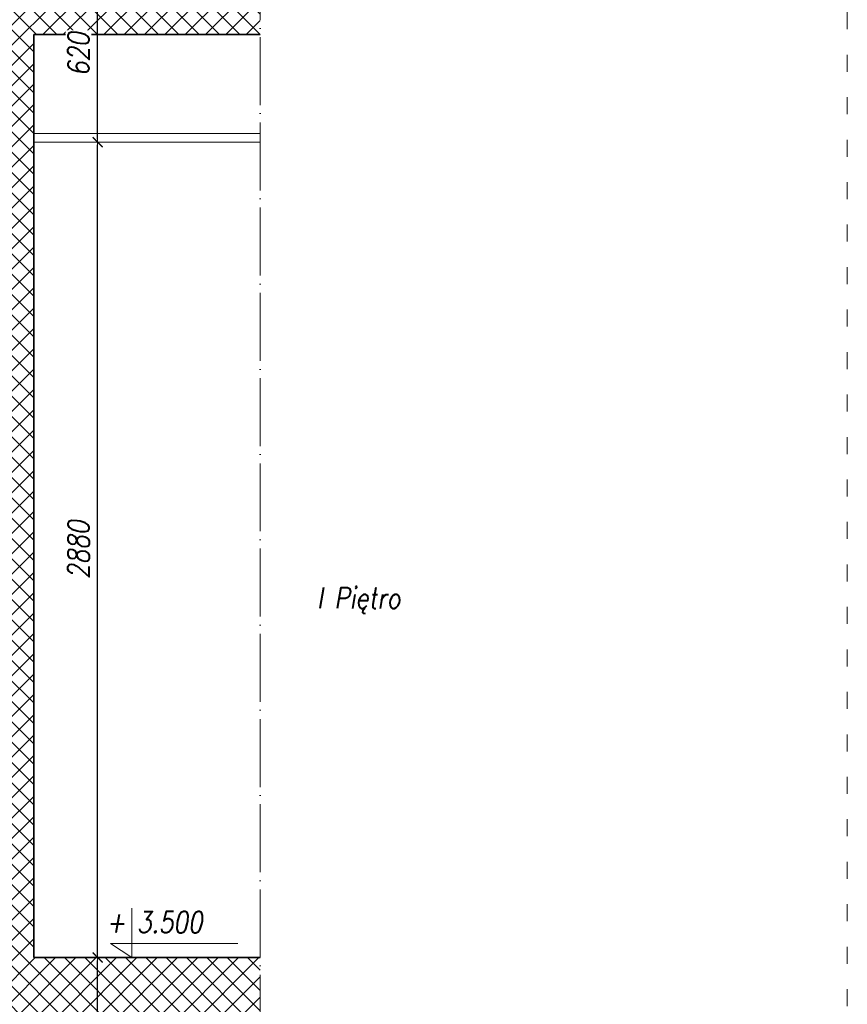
# Model space of a CAD drawing. Header units: millimetres. Extents: x 558 to 31258, y -5755 to 11028.
# Tile 26 of 58: x 29321 to 29613, y 9814 to 10161. Entities that reach past the tile are written whole.
import ezdxf
from ezdxf.enums import TextEntityAlignment as Align

# ---------------------------------------------------------------- set-up
doc = ezdxf.new("R2010")
doc.units = ezdxf.units.MM
doc.linetypes.add('ACAD_ISO03W100', pattern=[30, 12, -18])
doc.linetypes.add('ACAD_ISO04W100', pattern=[30, 24, -3, 0, -3])
for name, color, linetype, lineweight in [('K_Grube', 4, 'Continuous', 35), ('K_Kreskowanie', 8, 'Continuous', 5), ('K_Opis_zmienny', 2, 'Continuous', 13), ('K_Osie', 1, 'ACAD_ISO04W100', 5), ('K_Widokowe', 6, 'Continuous', 13), ('K_Wymiarowanie', 84, 'Continuous', 13)]:
    doc.layers.add(name, color=color, linetype=linetype, lineweight=lineweight)
doc.styles.add('Zwykły 50', font='romans.shx', dxfattribs={"width": 0.8, "oblique": 10, "height": 7.5})
doc.dimstyles.new('Skala_50', dxfattribs={"dimtxt": 7.5, "dimasz": 1, "dimexe": 1.25, "dimexo": 0.625, "dimgap": 3, "dimtad": 1, "dimdec": 1, "dimlfac": 10, "dimrnd": 0.5, "dimdsep": 46, "dimtxsty": 'Zwykły 50', "dimblk": 'Wymiar', "dimcen": 2.5, "dimse1": 1, "dimse2": 1, "dimazin": 0, "dimtfac": 1, "dimtdec": 1, "dimtix": 1, "dimtmove": 0, "dimatfit": 3, "dimfxl": 1, "dimtfill": 1, "dimarcsym": 0})

# ---------------------------------------------------------------- blocks, each defined once
blk = doc.blocks.new('Wymiar')
for p, q in [((0, -5), (0, 5)), ((-3.75, 0), (3.75, 0))]:
    blk.add_line(p, q)
at = {"const_width": 0.5}
blk.add_lwpolyline([(-1.77, -1.77), (1.77, 1.77)], dxfattribs=at)
blk = doc.blocks.new('*D894')
at = {"layer": 'Defpoints', "color": 0}
for p in [(29335.69, 9830), (29348.07, 9830), (29363.34, 9767)]:
    blk.add_point(p, dxfattribs=at)
at = {"layer": 'K_Wymiarowanie', "color": 0, "lineweight": -2, "ltscale": 5}
blk.add_line((29348.07, 9768), (29348.07, 9829), dxfattribs=at)
at = {"layer": 'K_Wymiarowanie', "color": 0, "linetype": 'ByBlock', "lineweight": -2}
for p, rotation in [((29348.07, 9830), 90), ((29348.07, 9767), 270)]:
    blk.add_blockref('Wymiar', p, dxfattribs=dict(at, rotation=rotation))
at = {"layer": 'K_Wymiarowanie', "color": 0, "ltscale": 5, "insert": (29341.32, 9798.5), "char_height": 7.5, "attachment_point": 5, "rotation": 90, "style": 'Zwykły 50', "bg_fill": 3, "box_fill_scale": 1.1, "bg_fill_color": 256, "bg_fill_true_color": 13158600, "bg_fill_transparency": 0}
blk.add_mtext('630', dxfattribs=at)
blk = doc.blocks.new('*D895')
at = {"layer": 'Defpoints', "color": 0}
for p in [(29330.77, 10118), (29348.07, 10118), (29335.69, 9830)]:
    blk.add_point(p, dxfattribs=at)
at = {"layer": 'K_Wymiarowanie', "color": 0, "lineweight": -2, "ltscale": 5}
blk.add_line((29348.07, 9831), (29348.07, 10117), dxfattribs=at)
at = {"layer": 'K_Wymiarowanie', "color": 0, "linetype": 'ByBlock', "lineweight": -2}
for p, rotation in [((29348.07, 10118), 90), ((29348.07, 9830), 270)]:
    blk.add_blockref('Wymiar', p, dxfattribs=dict(at, rotation=rotation))
at = {"layer": 'K_Wymiarowanie', "color": 0, "ltscale": 5, "insert": (29341.32, 9974), "char_height": 7.5, "attachment_point": 5, "rotation": 90, "style": 'Zwykły 50', "bg_fill": 3, "box_fill_scale": 1.1, "bg_fill_color": 256, "bg_fill_true_color": 13158600, "bg_fill_transparency": 0}
blk.add_mtext('2880', dxfattribs=at)
blk = doc.blocks.new('*D896')
at = {"layer": 'Defpoints', "color": 0}
for p in [(29330.77, 10180), (29348.07, 10180), (29330.77, 10118)]:
    blk.add_point(p, dxfattribs=at)
at = {"layer": 'K_Wymiarowanie', "color": 0, "lineweight": -2, "ltscale": 5}
blk.add_line((29348.07, 10119), (29348.07, 10179), dxfattribs=at)
at = {"layer": 'K_Wymiarowanie', "color": 0, "linetype": 'ByBlock', "lineweight": -2}
for p, rotation in [((29348.07, 10180), 90), ((29348.07, 10118), 270)]:
    blk.add_blockref('Wymiar', p, dxfattribs=dict(at, rotation=rotation))
at = {"layer": 'K_Wymiarowanie', "color": 0, "ltscale": 5, "insert": (29341.32, 10149), "char_height": 7.5, "attachment_point": 5, "rotation": 90, "style": 'Zwykły 50', "bg_fill": 3, "box_fill_scale": 1.1, "bg_fill_color": 256, "bg_fill_true_color": 13158600, "bg_fill_transparency": 0}
blk.add_mtext('620', dxfattribs=at)

msp = doc.modelspace()

# ---------------------------------------------------------------- hatches: boundary and pattern name
at = {"layer": 'K_Kreskowanie', "ltscale": 5}
h = msp.add_hatch(dxfattribs=at)
h.set_pattern_fill('ANSI37', color=256, scale=1.6)
h.set_pattern_definition([(45, (-181.491, 0), (-3.59210245, 3.59210245), []), (135, (-181.491, 0), (-3.59210245, -3.59210245), [])])
h.paths.add_polyline_path([(29116.52, 9802.004), (29405.52, 9802.004), (29405.52, 9830.004), (29325.52, 9830.004), (29325.52, 10156.004), (29405.52, 10156.004), (29405.52, 10180.004), (29315.52, 10180.004), (29315.52, 10507.004), (29405.52, 10507.004), (29405.52, 10527.004), (29079.52, 10527.004), (29079.52, 10484.004), (29119.52, 10484.004), (29119.52, 10507.004), (29305.52, 10507.004), (29305.52, 10180.004), (29079.52, 10180.004), (29079.52, 10137.004), (29119.52, 10137.004), (29119.52, 10156.004), (29315.52, 10156.004), (29315.52, 9830.004), (29079.52, 9830.004), (29079.52, 9787.004), (29116.52, 9787.004), (29116.52, 9802.004)], is_closed=False)

# ---------------------------------------------------------------- linework, layer by layer
at = {"layer": 'K_Grube', "ltscale": 5}
for p, q in [((29405.52, 10156.004), (29325.52, 10156.004)), ((29325.52, 9830.004), (29325.52, 10156.004)), ((29405.52, 9830.004), (29325.52, 9830.004))]:
    msp.add_line(p, q, dxfattribs=at)
at = {"layer": 'K_Opis_zmienny'}
for p, q in [((29360.166, 9847.504), (29360.166, 9830.004)), ((29352.666, 9835.004), (29397.666, 9835.004)), ((29360.166, 9830.004), (29352.666, 9835.004))]:
    msp.add_line(p, q, dxfattribs=at)
at = {"layer": 'K_Opis_zmienny', "linetype": 'ACAD_ISO03W100', "ltscale": 0.5}
msp.add_lwpolyline([(29613.02, 10982.836), (28413.02, 10982.836), (28413.02, 8972.836), (29613.02, 8972.836)], close=True, dxfattribs=at)
at = {"layer": 'K_Osie'}
msp.add_line((29405.52, 10877.434), (29405.52, 9157.004), dxfattribs=at)
at = {"layer": 'K_Widokowe', "ltscale": 5}
for p, q in [((29405.52, 10121.004), (29325.52, 10121.004)), ((29405.52, 10118.004), (29325.52, 10118.004))]:
    msp.add_line(p, q, dxfattribs=at)

# ---------------------------------------------------------------- texts
at = {"layer": 'K_Opis_zmienny', "style": 'Zwykły 50', "oblique": 10, "width": 0.8}
for s, p in [('I Piętro', (29425.52, 9957.004)), ('+ 3.500', (29351.166, 9842.504))]:
    msp.add_text(s, height=7.5, dxfattribs=at).set_placement(p, align=Align.MIDDLE_LEFT)

# ---------------------------------------------------------------- next in the draw order: dimensions: what is measured, and where the dimension line sits
at = {"layer": 'K_Wymiarowanie', "ltscale": 5}
dim = msp.add_linear_dim(base=(29348.073, 9830.004), p1=(29363.336, 9767.004), p2=(29335.692, 9830.004), angle=90, dimstyle='Skala_50', override={"dimtmove": 1}, dxfattribs=at)
dim.commit()
dim.dimension.update_dxf_attribs({"geometry": '*D894', "text_midpoint": (29341.323, 9798.504)})

# ---------------------------------------------------------------- next in the draw order: dimensions: what is measured, and where the dimension line sits
dim = msp.add_linear_dim(base=(29348.073, 10118.004), p1=(29335.692, 9830.004), p2=(29330.772, 10118.004), angle=90, dimstyle='Skala_50', override={"dimtmove": 1}, dxfattribs=at)
dim.commit()
dim.dimension.update_dxf_attribs({"geometry": '*D895', "text_midpoint": (29341.323, 9974.004)})

# ---------------------------------------------------------------- next in the draw order: dimensions: what is measured, and where the dimension line sits
dim = msp.add_linear_dim(base=(29348.073, 10180.004), p1=(29330.772, 10118.004), p2=(29330.772, 10180.004), angle=90, dimstyle='Skala_50', override={"dimtmove": 1}, dxfattribs=at)
dim.commit()
dim.dimension.update_dxf_attribs({"geometry": '*D896', "text_midpoint": (29341.323, 10149.004)})

doc.saveas('drawing.dxf')
